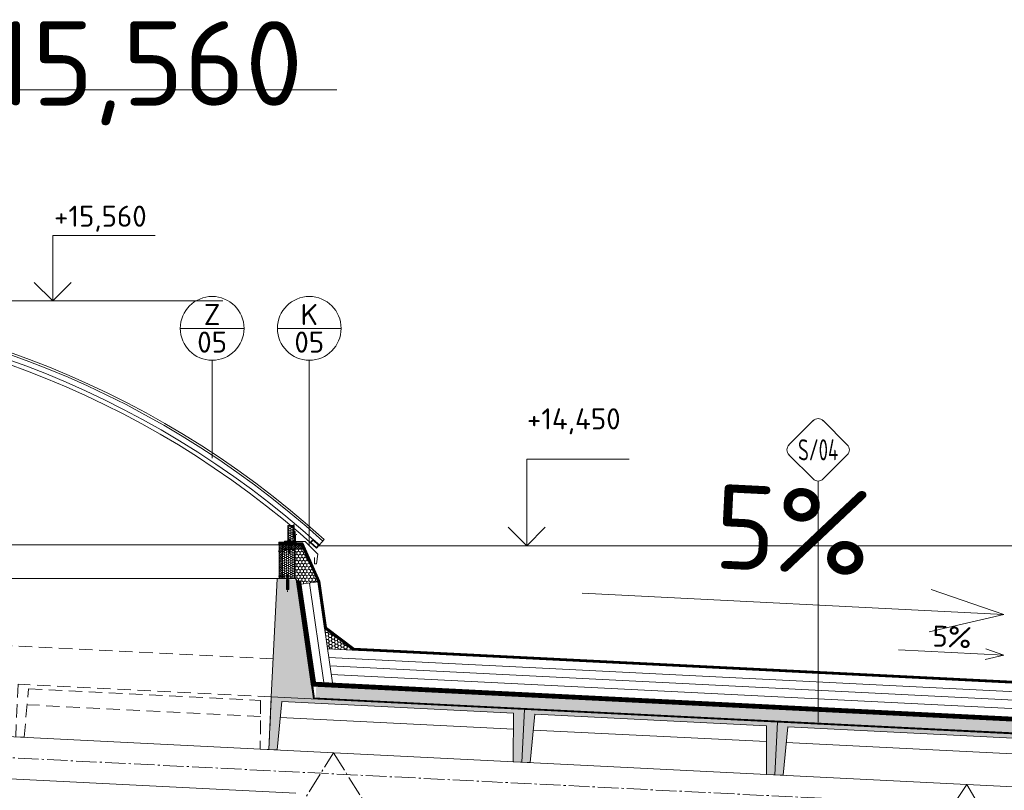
# Model space of a CAD drawing. Header units: millimetres. Extents: x -746391 to 410178, y -169697 to 100555.
# Tile 166 of 179: x 364141 to 368805, y -153165 to -149515. Entities that reach past the tile are written whole.
import ezdxf
from ezdxf.enums import TextEntityAlignment as Align

# ---------------------------------------------------------------- set-up
doc = ezdxf.new("R2010")
doc.units = ezdxf.units.MM
for name, pattern in [('AM_DIN_G_W050', [13.75, 9.75, -1.5, 1, -1.5]), ('CARKOVANA', [5, 3, -2]), ('DASHDOT', [25.4, 12.7, -6.35, 0, -6.35]), ('HIDDEN', [9.525, 6.35, -3.175])]:
    doc.linetypes.add(name, pattern=pattern)
doc.layers.get('0').update_dxf_attribs({"color": 9})
doc.layers.add('_____detaily', color=9, linetype='Continuous')
for name, color, linetype, lineweight in [('A99_N_kce-pohl', 9, 'Continuous', 9), ('A99_N_kce-rez-sil', 9, 'Continuous', 18), ('A99_N_kce-rez-ten', 9, 'Continuous', 9), ('A99_N_koty-200-vysk', 9, 'Continuous', 9), ('A99_N_koty-50-vysk', 9, 'Continuous', 9), ('A99_N_sraf', 9, 'Continuous', 0), ('A99_N_znaceni 50', 9, 'Continuous', 5), ('A99_S_kce-pohl', 9, 'Continuous', 5), ('A99_S_kce-rez-sil', 9, 'Continuous', 15), ('A99_S_kce-rez-ten', 9, 'Continuous', 9), ('A99_S_sraf', 9, 'Continuous', 9)]:
    doc.layers.add(name, color=color, linetype=linetype, lineweight=lineweight)
doc.styles.add('A99_kota', font='isocpeur.ttf', dxfattribs={"height": 2})
doc.styles.add('A99_popis', font='isocpeur.ttf')
doc.styles.add('ad_popis 100', font='isocpeur.ttf', dxfattribs={"height": 200})
doc.linetypes.add('IZOLACE', pattern='A,0.00254,-2.54,[134,ltypeshp.shx,S=2.54,R=0,X=-2.54,Y=0],-5.08,[134,ltypeshp.shx,S=2.54,R=180,X=2.54,Y=0],-2.54', length=10.16254)

# ---------------------------------------------------------------- blocks, each defined once
blk = doc.blocks.new('*U21')
at = {"color": 0, "linetype": 'ByBlock', "lineweight": -2}
blk.add_line((-3, 0), (7, 0), dxfattribs=at)
for points in [[(0, 0), (0, 5), (0, 5), (9.7, 5)], [(-1.75, 1.75), (0, 0), (1.75, 1.75)]]:
    blk.add_lwpolyline(points, dxfattribs=at)
at = {"color": 0, "linetype": 'ByBlock', "lineweight": -2, "style": 'A99_kota'}
for tag, p in [('VYSKA', (9.2, 7.75)), ('POPIS', (9.2, 4.5))]:
    blk.add_attdef(tag, text='', height=2, dxfattribs=at).set_placement(p, align=Align.TOP_RIGHT)
blk = doc.blocks.new('*U246')
at = {"color": 0, "linetype": 'ByBlock', "lineweight": -2}
blk.add_line((-3, 0), (7, 0), dxfattribs=at)
for points in [[(0, 0), (0, 6.2), (0, 6.2), (9.7, 6.2)], [(-1.75, 1.75), (0, 0), (1.75, 1.75)]]:
    blk.add_lwpolyline(points, dxfattribs=at)
at = {"color": 0, "linetype": 'ByBlock', "lineweight": -2, "style": 'A99_kota'}
for tag, p in [('VYSKA', (9.2, 8.95)), ('POPIS', (9.2, 5.7))]:
    blk.add_attdef(tag, text='', height=2, dxfattribs=at).set_placement(p, align=Align.TOP_RIGHT)
blk = doc.blocks.new('*U62')
at = {"color": 0}
for p, q in [((-0.72, 4.14), (-4.15, 0.71)), ((4.14, 0.71), (0.71, 4.14)), ((-4.15, -0.72), (-0.72, -4.15)), ((0.71, -4.15), (4.14, -0.72)), ((0, -4.45), (0, -38.71))]:
    blk.add_line(p, q, dxfattribs=at)
for centre, start, end in [((0, 3.42), 45, 135), ((-3.43, 0), 135, 225), ((3.42, 0), 315, 45), ((0, -3.43), 225, 315)]:
    blk.add_arc(centre, 1.01, start, end, dxfattribs=at)
at = {"color": 0, "linetype": 'ByBlock', "style": 'A99_popis', "width": 0.953108}
blk.add_attdef('SKLADBA', text='', height=3, rotation=0.0103, dxfattribs=at).set_placement((-2.86, -1.51), (2.86, -1.5), align=Align.FIT)
blk = doc.blocks.new('Befestiger_gross')
at = {"layer": '_____detaily', "linetype": 'Continuous', "lineweight": -2}
for p, q in [((0.5, 0.5), (0, 0)), ((0.5, 0.5), (0, 0)), ((0.5, -0.5), (0, 0)), ((0.5, -0.5), (0, 0)), ((2.1, 0.5), (0.5, 0.5)), ((2.1, 0.5), (0.5, 0.5)), ((0.6, 0.5), (0.6, 0.5)), ((0.6, 0.5), (0.6, 0.5)), ((0.6, 0.5), (0.6, 0.5)), ((0.6, 0.5), (0.6, 0.5)), ((1.7, -1), (2.3, 1)), ((2.3, 1), (2.1, 0.5)), ((2.3, 1), (2.5, 0.5)), ((2.3, 1), (2.5, 0.5)), ((3.3, 0.5), (2.5, 0.5)), ((3.3, 0.5), (2.5, 0.5)), ((2.9, -1), (3.5, 1)), ((3.5, 1), (3.3, 0.5)), ((3.5, 1), (3.7, 0.5)), ((3.5, 1), (3.7, 0.5)), ((4.5, 0.5), (3.7, 0.5)), ((4.5, 0.5), (3.7, 0.5)), ((4, -1), (4.7, 1)), ((4.5, 0.5), (4.7, 1)), ((4.7, 1), (4.8, 0.5)), ((4.7, 1), (4.8, 0.5)), ((5.7, 0.5), (4.8, 0.5)), ((5.7, 0.5), (4.8, 0.5)), ((5.2, -1), (5.9, 1)), ((5.7, 0.5), (5.9, 1)), ((5.9, 1), (6, 0.5)), ((5.9, 1), (6, 0.5)), ((6.9, 0.5), (6, 0.5)), ((6, 0.5), (6, 0.5)), ((6.9, 0.5), (6, 0.5)), ((6, 0.5), (6, 0.5)), ((6.4, -1), (7, 1)), ((6.9, 0.5), (7, 1)), ((7, 1), (7.2, 0.5)), ((7, 1), (7.2, 0.5)), ((8.1, 0.5), (7.2, 0.5)), ((8.1, 0.5), (7.2, 0.5)), ((7.6, -1), (8.2, 1)), ((8.1, 0.5), (8.2, 1)), ((8.2, 1), (8.4, 0.5)), ((8.2, 1), (8.4, 0.5)), ((9.3, 0.5), (8.4, 0.5)), ((9.3, 0.5), (8.4, 0.5)), ((8.8, -1), (9.4, 1)), ((9.3, 0.5), (9.4, 1)), ((9.4, 1), (9.6, 0.5)), ((9.4, 1), (9.6, 0.5)), ((10.5, 0.5), (9.6, 0.5)), ((10.5, 0.5), (9.6, 0.5)), ((10, -1), (10.6, 1)), ((10.6, 1), (10.5, 0.5)), ((10.6, 1), (10.8, 0.5)), ((10.6, 1), (10.8, 0.5)), ((11.6, 0.5), (10.8, 0.5)), ((11.6, 0.5), (10.8, 0.5)), ((11.2, -1), (11.8, 1)), ((11.8, 1), (11.6, 0.5)), ((11.8, 1), (12, 0.5)), ((11.8, 1), (12, 0.5)), ((12.8, 0.5), (12, 0.5)), ((12.8, 0.5), (12, 0.5)), ((12.4, -1), (13, 1)), ((13, 1), (12.8, 0.5)), ((13, 1), (13.1, 0.5)), ((13, 1), (13.1, 0.5)), ((14, 0.5), (13.1, 0.5)), ((14, 0.5), (13.1, 0.5)), ((13.5, -1), (14.2, 1)), ((14.2, 1), (14, 0.5)), ((14.2, 1), (14.3, 0.5)), ((14.2, 1), (14.3, 0.5)), ((15.2, 0.5), (14.3, 0.5)), ((14.3, 0.5), (14.3, 0.5)), ((15.2, 0.5), (14.3, 0.5)), ((14.3, 0.5), (14.3, 0.5)), ((14.7, -1), (15.4, 1)), ((15.4, 1), (15.2, 0.5)), ((15.4, 1), (15.5, 0.5)), ((15.4, 1), (15.5, 0.5)), ((16.4, 0.5), (15.5, 0.5)), ((16.4, 0.5), (15.5, 0.5)), ((15.9, -1), (16.5, 1)), ((16.5, 1), (16.4, 0.5)), ((16.5, 1), (16.7, 0.5)), ((16.5, 1), (16.7, 0.5)), ((17.6, 0.5), (16.7, 0.5)), ((17.6, 0.5), (16.7, 0.5)), ((17.1, -1), (17.7, 1)), ((17.7, 1), (17.6, 0.5)), ((17.7, 1), (17.9, 0.5)), ((17.7, 1), (17.9, 0.5)), ((18.8, 0.5), (17.9, 0.5)), ((18.8, 0.5), (17.9, 0.5)), ((18.3, -1), (18.9, 1)), ((18.9, 1), (18.8, 0.5)), ((18.9, 1), (19.1, 0.5)), ((18.9, 1), (19.1, 0.5)), ((19.9, 0.5), (19.1, 0.5)), ((19.9, 0.5), (19.1, 0.5)), ((19.5, -1), (20.1, 1.1)), ((20.1, 1.1), (19.9, 0.5)), ((20.1, 1.1), (20.3, 0.5)), ((20.1, 1.1), (20.3, 0.5)), ((21.1, 0.5), (20.3, 0.5)), ((20.3, 0.5), (20.3, 0.5)), ((21.1, 0.5), (20.3, 0.5)), ((20.3, 0.5), (20.3, 0.5)), ((20.7, -1), (21.3, 1.1)), ((21.3, 1.1), (21.1, 0.5)), ((21.3, 1.1), (21.5, 0.5)), ((21.3, 1.1), (21.5, 0.5)), ((22.3, 0.5), (21.5, 0.5)), ((22.3, 0.5), (21.5, 0.5)), ((21.8, -1), (22.5, 1.1)), ((22.5, 1.1), (22.3, 0.5)), ((22.5, 1.1), (22.6, 0.5)), ((22.5, 1.1), (22.6, 0.5)), ((23.5, 0.5), (22.6, 0.5)), ((23.5, 0.5), (22.6, 0.5)), ((23, -1), (23.7, 1.1)), ((23.7, 1.1), (23.5, 0.5)), ((23.7, 1.1), (23.8, 0.5)), ((23.7, 1.1), (23.8, 0.5)), ((24.7, 0.5), (23.8, 0.5)), ((24.7, 0.5), (23.8, 0.5)), ((24.2, -1), (24.9, 1.1)), ((24.9, 1.1), (24.7, 0.5)), ((24.9, 1.1), (25, 0.5)), ((24.9, 1.1), (25, 0.5)), ((25.9, 0.5), (25, 0.5)), ((25.9, 0.5), (25, 0.5)), ((25.4, -1), (26, 1.1)), ((26, 1.1), (25.9, 0.5)), ((26, 1.1), (26.2, 0.5)), ((26, 1.1), (26.2, 0.5)), ((27, 0.5), (26.2, 0.5)), ((27, 0.5), (26.2, 0.5)), ((26.5, -1), (27.2, 1)), ((27.2, 1), (27, 0.5)), ((27.2, 1), (27.3, 0.5)), ((27.2, 1), (27.3, 0.5)), ((28.2, 0.5), (27.3, 0.5)), ((28.2, 0.5), (27.3, 0.5)), ((27.7, -1), (28.4, 1)), ((28.4, 1), (28.2, 0.5)), ((28.4, 1), (28.5, 0.5)), ((28.4, 1), (28.5, 0.5)), ((29.4, 0.5), (28.5, 0.5)), ((28.5, 0.5), (28.5, 0.5)), ((29.4, 0.5), (28.5, 0.5)), ((28.5, 0.5), (28.5, 0.5)), ((28.9, -1), (29.6, 1)), ((29.6, 1), (29.4, 0.5)), ((29.6, 1), (29.7, 0.5)), ((29.6, 1), (29.7, 0.5)), ((30.6, 0.5), (29.7, 0.5)), ((30.6, 0.5), (29.7, 0.5)), ((30.1, -1), (30.7, 1)), ((30.7, 1), (30.6, 0.5)), ((30.7, 1), (30.9, 0.5)), ((30.7, 1), (30.9, 0.5)), ((31.8, 0.5), (30.9, 0.5)), ((31.8, 0.5), (30.9, 0.5)), ((31.3, -1), (31.9, 1)), ((31.9, 1), (31.8, 0.5)), ((31.9, 1), (32.1, 0.5)), ((31.9, 1), (32.1, 0.5)), ((33, 0.5), (32.1, 0.5)), ((33, 0.5), (32.1, 0.5)), ((32.5, -1), (33.1, 1)), ((33.1, 1), (33, 0.5)), ((33.1, 1), (33.3, 0.5)), ((33.1, 1), (33.3, 0.5)), ((34.1, 0.5), (33.3, 0.5)), ((34.1, 0.5), (33.3, 0.5)), ((33.7, -1), (34.3, 1)), ((34.3, 1), (34.1, 0.5)), ((34.3, 1), (34.5, 0.5)), ((34.3, 1), (34.5, 0.5)), ((36.5, 0.5), (34.5, 0.5)), ((36.5, 0.5), (34.5, 0.5)), ((36.5, 0.5), (37.3, 1.4)), ((36.5, 0.5), (37.3, 1.4)), ((37.3, -1.4), (37.3, 1.4)), ((37.3, -1.4), (37.3, 1.4)), ((1.5, -0.5), (0.5, -0.5)), ((1.5, -0.5), (0.5, -0.5)), ((1.5, -0.5), (1.7, -1)), ((1.5, -0.5), (1.7, -1)), ((1.7, -1), (1.8, -0.5)), ((2.7, -0.5), (1.8, -0.5)), ((2.7, -0.5), (1.8, -0.5)), ((2.7, -0.5), (2.9, -1)), ((2.7, -0.5), (2.9, -1)), ((2.9, -1), (3, -0.5)), ((3.9, -0.5), (3, -0.5)), ((3.9, -0.5), (3, -0.5)), ((3.9, -0.5), (4, -1)), ((3.9, -0.5), (4, -1)), ((4.2, -0.5), (4, -1)), ((5.1, -0.5), (4.2, -0.5)), ((5.1, -0.5), (4.2, -0.5)), ((5.1, -0.5), (5.2, -1)), ((5.1, -0.5), (5.2, -1)), ((5.4, -0.5), (5.2, -1)), ((6.3, -0.5), (5.4, -0.5)), ((6.3, -0.5), (5.4, -0.5)), ((6.3, -0.5), (6.4, -1)), ((6.3, -0.5), (6.4, -1)), ((6.6, -0.5), (6.4, -1)), ((7.4, -0.5), (6.6, -0.5)), ((7.4, -0.5), (6.6, -0.5)), ((7.4, -0.5), (7.6, -1)), ((7.4, -0.5), (7.6, -1)), ((7.8, -0.5), (7.6, -1)), ((8.6, -0.5), (7.8, -0.5)), ((8.6, -0.5), (7.8, -0.5)), ((8.6, -0.5), (8.8, -1)), ((8.6, -0.5), (8.8, -1)), ((8.9, -0.5), (8.8, -1)), ((9.8, -0.5), (8.9, -0.5)), ((9.8, -0.5), (8.9, -0.5)), ((9.8, -0.5), (10, -1)), ((9.8, -0.5), (10, -1)), ((10.1, -0.5), (10, -1)), ((11, -0.5), (10.1, -0.5)), ((11, -0.5), (10.1, -0.5)), ((11, -0.5), (11.2, -1)), ((11, -0.5), (11.2, -1)), ((11.3, -0.5), (11.2, -1)), ((12.2, -0.5), (11.3, -0.5)), ((12.2, -0.5), (11.3, -0.5)), ((12.2, -0.5), (12.3, -1)), ((12.2, -0.5), (12.3, -1)), ((12.5, -0.5), (12.3, -1)), ((13.4, -0.5), (12.5, -0.5)), ((13.4, -0.5), (12.5, -0.5)), ((13.4, -0.5), (13.5, -1)), ((13.4, -0.5), (13.5, -1)), ((13.7, -0.5), (13.5, -1)), ((14.6, -0.5), (13.7, -0.5)), ((14.6, -0.5), (13.7, -0.5)), ((14.6, -0.5), (14.7, -1)), ((14.6, -0.5), (14.7, -1)), ((14.9, -0.5), (14.7, -1)), ((15.7, -0.5), (14.9, -0.5)), ((15.7, -0.5), (14.9, -0.5)), ((15.7, -0.5), (15.9, -1)), ((15.7, -0.5), (15.9, -1)), ((16.1, -0.5), (15.9, -1)), ((16.9, -0.5), (16.1, -0.5)), ((16.9, -0.5), (16.1, -0.5)), ((16.9, -0.5), (17.1, -1)), ((16.9, -0.5), (17.1, -1)), ((17.2, -0.5), (17.1, -1)), ((18.1, -0.5), (17.2, -0.5)), ((18.1, -0.5), (17.2, -0.5)), ((18.1, -0.5), (18.3, -1)), ((18.1, -0.5), (18.3, -1)), ((18.4, -0.5), (18.3, -1)), ((19.3, -0.5), (18.4, -0.5)), ((19.3, -0.5), (18.4, -0.5)), ((19.3, -0.5), (19.5, -1)), ((19.3, -0.5), (19.5, -1)), ((19.6, -0.5), (19.5, -1)), ((20.5, -0.5), (19.6, -0.5)), ((20.5, -0.5), (19.6, -0.5)), ((20.5, -0.5), (20.7, -1)), ((20.5, -0.5), (20.7, -1)), ((20.8, -0.5), (20.7, -1)), ((21.7, -0.5), (20.8, -0.5)), ((21.7, -0.5), (20.8, -0.5)), ((21.7, -0.5), (21.8, -1)), ((21.7, -0.5), (21.8, -1)), ((22, -0.5), (21.8, -1)), ((22.9, -0.5), (22, -0.5)), ((22.9, -0.5), (22, -0.5)), ((22.9, -0.5), (23, -1)), ((22.9, -0.5), (23, -1)), ((23.2, -0.5), (23, -1)), ((24.1, -0.5), (23.2, -0.5)), ((24.1, -0.5), (23.2, -0.5)), ((24.1, -0.5), (24.2, -1)), ((24.1, -0.5), (24.2, -1)), ((24.4, -0.5), (24.2, -1)), ((25.3, -0.5), (24.4, -0.5)), ((25.3, -0.5), (24.4, -0.5)), ((25.3, -0.5), (25.4, -1)), ((25.3, -0.5), (25.4, -1)), ((25.6, -0.5), (25.4, -1)), ((26.4, -0.5), (25.6, -0.5)), ((26.4, -0.5), (25.6, -0.5)), ((26.4, -0.5), (26.5, -1)), ((26.4, -0.5), (26.5, -1)), ((26.7, -0.5), (26.5, -1)), ((27.6, -0.5), (26.7, -0.5)), ((27.6, -0.5), (26.7, -0.5)), ((27.6, -0.5), (27.7, -1)), ((27.6, -0.5), (27.7, -1)), ((27.9, -0.5), (27.7, -1)), ((28.8, -0.5), (27.9, -0.5)), ((28.8, -0.5), (27.9, -0.5)), ((28.8, -0.5), (28.9, -1)), ((28.8, -0.5), (28.9, -1)), ((29.1, -0.5), (28.9, -1)), ((30, -0.5), (29.1, -0.5)), ((30, -0.5), (29.1, -0.5)), ((30, -0.5), (30.1, -1)), ((30, -0.5), (30.1, -1)), ((30.3, -0.5), (30.1, -1)), ((31.1, -0.5), (30.3, -0.5)), ((31.1, -0.5), (30.3, -0.5)), ((31.1, -0.5), (31.3, -1)), ((31.1, -0.5), (31.3, -1)), ((31.5, -0.5), (31.3, -1)), ((32.3, -0.5), (31.5, -0.5)), ((32.3, -0.5), (31.5, -0.5)), ((32.3, -0.5), (32.5, -1)), ((32.3, -0.5), (32.5, -1)), ((32.6, -0.5), (32.5, -1)), ((33.5, -0.5), (32.6, -0.5)), ((33.5, -0.5), (32.6, -0.5)), ((33.5, -0.5), (33.7, -1)), ((33.5, -0.5), (33.7, -1)), ((33.8, -0.5), (33.7, -1)), ((36.5, -0.5), (33.8, -0.5)), ((36.5, -0.5), (33.8, -0.5)), ((36.5, -0.5), (37.3, -1.4)), ((36.5, -0.5), (37.3, -1.4))]:
    blk.add_line(p, q, dxfattribs=at)
blk = doc.blocks.new('*U18')
at = {"color": 0, "linetype": 'ByBlock'}
blk.add_line((-3.02, 0), (3.02, 0), dxfattribs=at)
blk.add_circle((0, 0), 3.02, dxfattribs=at)
at = {"color": 0, "linetype": 'ByBlock', "style": 'A99_popis'}
for tag, p in [('KATEGORIE', (0, 1.31)), ('PRVEK', (0, -1.298))]:
    blk.add_attdef(tag, text='', height=2, dxfattribs=at).set_placement(p, align=Align.MIDDLE_CENTER)
blk = doc.blocks.new('*U29')
at = {"color": 0, "linetype": 'ByBlock', "lineweight": -2}
blk.add_line((-3, 0), (7, 0), dxfattribs=at)
for points in [[(0, 0), (0, 8.2), (0, 8.2), (9.7, 8.2)], [(-1.75, 1.75), (0, 0), (1.75, 1.75)]]:
    blk.add_lwpolyline(points, dxfattribs=at)
at = {"color": 0, "linetype": 'ByBlock', "lineweight": -2, "style": 'A99_kota'}
for tag, p in [('VYSKA', (9.2, 10.95)), ('POPIS', (9.2, 7.7))]:
    blk.add_attdef(tag, text='', height=2, dxfattribs=at).set_placement(p, align=Align.TOP_RIGHT)

msp = doc.modelspace()

# ---------------------------------------------------------------- hatches: boundary and pattern name
at = {"layer": 'A99_N_kce-rez-ten', "linetype": 'Continuous', "lineweight": 0}
h = msp.add_hatch(dxfattribs=at)
h.set_pattern_fill('HONEY', color=1, scale=0.25, angle=-90, style=2)
h.set_pattern_definition([(360, (-690686, 52678), (9.375, 5.41265875), [6.25, -12.5]), (120, (-690686, 52678), (-9.37499998, 5.412658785), [6.25, -12.5]), (60, (-690686, 52678), (2e-08, 10.825317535), [-12.5, 6.25])])
h.paths.add_polyline_path([(365441, -151986), (365411, -151986), (365411, -151911), (365437, -151911), (365437.5, -151968.5), (365441, -151968.5)])
at = {"layer": 'A99_N_kce-rez-ten', "lineweight": 0}
for points in [[(365410, -151983.2), (365425, -151983.2), (365425, -151984.2), (365410, -151984.2)], [(365410, -152025.5), (365425, -152025.5), (365425, -152024.5), (365410, -152024.5)], [(365402.5, -152151.5), (365417.5, -152151.5), (365417.5, -152152.5), (365402.5, -152152.5)]]:
    msp.add_hatch(color=1, dxfattribs=at).paths.add_polyline_path(points)
at = {"layer": 'A99_N_kce-rez-ten', "lineweight": 0, "transparency": 33554562}
h = msp.add_hatch(dxfattribs=at)
h.set_pattern_fill('ANSI31', color=1, scale=50, angle=-90)
h.set_pattern_definition([(45, (325442.8334, -156582.5), (-4.4194174, 4.4194174), [])])
h.paths.add_polyline_path([(365385, -152002.5), (365385, -152162.5), (365370, -152162.5), (365370, -152002.5)])
h = msp.add_hatch(dxfattribs=at)
h.set_pattern_fill('ANSI31', color=1, scale=50, angle=-90)
h.set_pattern_definition([(45, (325370.3334, -156582.5), (-4.4194174, 4.4194174), [])])
h.paths.add_polyline_path([(365480, -152022.5), (365385, -152022.5), (365385, -152002.5), (365472.5, -152002.5)])
at = {"layer": 'A99_N_kce-rez-ten', "linetype": 'Continuous', "lineweight": 0}
h = msp.add_hatch(dxfattribs=at)
h.set_pattern_fill('HONEY', color=1, scale=0.25, angle=-90, style=2)
h.set_pattern_definition([(360, (-690660, 52557.5), (9.375, 5.41265875), [6.25, -12.5]), (120, (-690660, 52557.5), (-9.37499998, 5.412658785), [6.25, -12.5]), (60, (-690660, 52557.5), (2e-08, 10.825317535), [-12.5, 6.25])])
h.paths.add_polyline_path([(365443, -152024.5), (365442, -152160.5), (365387, -152160.5), (365387, -152024.5)])
at = {"layer": 'A99_N_sraf', "lineweight": 0, "transparency": 33554562}
h = msp.add_hatch(dxfattribs=at)
h.set_pattern_fill('HONEY', color=1, scale=75, angle=-90)
h.set_pattern_definition([(270, (326327.5, 52557.5), (8.11898812, -14.0625), [9.375, -18.75]), (30, (326327.5, 52557.5), (8.11898818, 14.06249997), [9.375, -18.75]), (330, (326327.5, 52557.5), (16.2379763, -3e-08), [-18.75, 9.375])])
h.paths.add_polyline_path([(365445, -152022.5), (365483.9, -152022.5), (365553.2, -152178), (365474, -152189.4), (365445, -152162.5)])
h = msp.add_hatch(dxfattribs=at)
h.set_pattern_fill('HONEY', color=1, scale=75, angle=-90)
h.set_pattern_definition([(182.86, (359480.347, -152504.48), (-13.639882, -8.810534), [9.375, -18.75]), (302.86, (359480.347, -152504.48), (14.450087, -7.407217), [9.375, -18.75]), (242.86, (359480.347, -152504.48), (0.810205, -16.217751), [-18.75, 9.375])])
h.paths.add_polyline_path([(365720.6, -152501.8), (365599.3, -152495.7), (365585.2, -152399)])
at = {"layer": 'A99_S_sraf', "lineweight": 0, "transparency": 33554687}
h = msp.add_hatch(dxfattribs=at)
h.set_pattern_fill('ZELEZOBETON', color=256, scale=10, angle=-90)
h.set_pattern_definition([(45, (325417.5, -156297.5), (-35.35534, 35.35534), []), (45, (325431.64, -156297.5), (-35.35534, 35.35534), []), (45, (325459.926, -156297.5), (-21.213203, 49.497475), [20, -10, 0, -10])])
h.paths.add_polyline_path([(371325.4, -153022.1), (371322.3, -153083), (371315.5, -153220.6), (371312.9, -153271.8), (371272.9, -153269.8), (371274.4, -153039.6), (370175.8, -152984.7), (370154.3, -153213.9), (370074.4, -153209.9), (370075.9, -152979.7), (368977.3, -152924.8), (368955.8, -153153.9), (368875.9, -153149.9), (368877.4, -152919.8), (367778.8, -152864.9), (367757.3, -153094), (367677.4, -153090), (367678.9, -152859.9), (366580.3, -152805.1), (366558.8, -153034.3), (366478.9, -153030.1), (366480.4, -152800.1), (365381.8, -152745.2), (365360.3, -152974.1), (365320.4, -152972.1), (365360.8, -152163.4), (365450.7, -152167.9), (365532.6, -152732.7)])
at = {"layer": 'A99_S_sraf', "linetype": 'Continuous', "lineweight": 0, "ltscale": 2, "transparency": 33554562}
h = msp.add_hatch(dxfattribs=at)
h.set_pattern_fill('BETON-LEHKY', color=256, scale=10, angle=-90)
h.set_pattern_definition([(47.86, (353943.26, -153011.388), (-29.6603, 26.83778), []), (2.86, (353987.61, -152995.907), (26.83778, 29.660305), [5, -51.56854]), (47.86, (353992.604, -152995.657), (-29.6603, 26.83778), [5, -35]), (92.86, (353995.958, -152991.95), (-29.660305, 26.83778), [5, -51.56854]), (137.86, (353995.71, -152986.956), (-26.83778, -29.6603), [5, -35]), (2.86, (353987.008, -152983.85), (26.83778, 29.660305), [5, -51.56854]), (47.86, (353983.653, -152987.56), (-29.6603, 26.83778), [5, -35]), (92.86, (353983.902, -152992.552), (-29.660305, 26.83778), [5, -51.56854]), (137.86, (353987.61, -152995.907), (-26.83778, -29.6603), [5, -35]), (47.86, (353999.87, -152978.63), (-29.6603, 26.83778), [10, -30])])
h.paths.add_polyline_path([(371399.9, -152965.7), (365545.6, -152673.3), (365542.8, -152728.2), (371325.6, -153017.1), (371402.3, -153017.5)])

# ---------------------------------------------------------------- linework, layer by layer
at = {"layer": 'A99_N_kce-pohl', "lineweight": 5}
for points in [[(365537.5, -152062.5), (365537.5, -152092.5), (365547.5, -152092.5), (365552.5, -152047.5), (365492.5, -151987.5), (365447.5, -151987.5), (365447.5, -151957.5)], [(365368, -152002.5), (362627.5, -152002.5)]]:
    msp.add_lwpolyline(points, dxfattribs=at)
at = {"layer": 'A99_N_kce-pohl', "linetype": 'Continuous'}
for points in [[(365517.1, -151991.8), (365547, -152018.5), (365560.3, -152003.5), (365530.4, -151976.9)], [(365520.6, -151991.6), (365546.8, -152014.9), (365556.7, -152003.7), (365530.6, -151980.4)]]:
    msp.add_lwpolyline(points, close=True, dxfattribs=at)
for points in [[(365560.3, -152003.5), (365583.6, -151977.4)], [(365547, -152018.5), (365517.1, -151991.8)]]:
    msp.add_lwpolyline(points, dxfattribs=at)
at = {"layer": 'A99_N_kce-pohl', "linetype": 'Continuous', "lineweight": 0}
msp.add_lwpolyline([(365553.2, -152178), (365483.9, -152022.5), (365445, -152022.5), (365445, -152162.5), (365474, -152189.4)], close=True, dxfattribs=at)
at = {"layer": 'A99_N_kce-pohl'}
msp.add_lwpolyline([(377707.5, -152007.3), (365557.5, -152007.3)], dxfattribs=at)
at = {"layer": 'A99_N_kce-pohl', "lineweight": 0}
for points in [[(365622.7, -152657.1), (365553.2, -152178)], [(365774.7, -152504.5), (365599.3, -152495.7)]]:
    msp.add_lwpolyline(points, dxfattribs=at)
at = {"layer": 'A99_N_kce-pohl', "linetype": 'Continuous', "lineweight": 5}
for radius, start, end in [(4410, 47.9079, 132.0921), (4355, 47.9045, 131.5692)]:
    msp.add_arc((362627.5, -155250), radius, start, end, dxfattribs=at)
at = {"layer": 'A99_N_kce-rez-sil', "color": 1, "linetype": 'Continuous', "lineweight": 5}
for radius, start, end in [(4400, 47.9079, 132.0921), (4375, 47.906, 132.094)]:
    msp.add_arc((362627.5, -155250), radius, start, end, dxfattribs=at)
at = {"layer": 'A99_N_kce-rez-ten', "color": 1, "lineweight": 0}
for p, q in [((365413.1, -151981.9), (365409.5, -151982.2)), ((365409.5, -151983.2), (365409.5, -151982.2)), ((365409.5, -151983.2), (365409.5, -151982.2)), ((365425.5, -151983.2), (365409.5, -151983.2)), ((365410, -151983.2), (365425, -151983.2)), ((365410, -151984.2), (365410, -151983.2)), ((365425, -151984.2), (365410, -151984.2)), ((365412.5, -151981.9), (365412.5, -151981.4)), ((365412.5, -151981.4), (365422.5, -151981.4)), ((365412.5, -151981.9), (365422.5, -151981.9)), ((365413.1, -151981.1), (365413.1, -151978.7)), ((365413.1, -151981.9), (365421.8, -151981.9)), ((365413.9, -151977.9), (365421, -151977.9)), ((365414.4, -152022.5), (365414.4, -151984.2)), ((365415.5, -151981), (365415.5, -151978.7)), ((365415.5, -151981.1), (365415.5, -151978.7)), ((365419.4, -151981.1), (365419.4, -151978.7)), ((365420.7, -152022.5), (365420.7, -151984.2)), ((365421.8, -151981.1), (365421.8, -151978.7)), ((365425.5, -151982.2), (365421.8, -151981.9)), ((365422.5, -151981.9), (365422.5, -151981.4)), ((365425, -151983.2), (365425, -151984.2)), ((365425, -151984.2), (365425, -151983.2)), ((365425.5, -151983.2), (365425.5, -151982.2)), ((365425.5, -151983.2), (365425.5, -151982.2)), ((365409.5, -152025.5), (365409.5, -152026.5)), ((365425.5, -152025.5), (365409.5, -152025.5)), ((365409.5, -152025.5), (365409.5, -152026.5)), ((365413.1, -152026.9), (365409.5, -152026.5)), ((365425, -152024.5), (365410, -152024.5)), ((365410, -152024.5), (365410, -152025.5)), ((365410, -152025.5), (365425, -152025.5)), ((365412.5, -152026.9), (365412.5, -152027.4)), ((365412.5, -152026.9), (365422.5, -152026.9)), ((365412.5, -152027.4), (365422.5, -152027.4)), ((365413.1, -152026.9), (365421.8, -152026.9)), ((365413.1, -152027.7), (365413.1, -152030)), ((365413.9, -152030.8), (365421, -152030.8)), ((365415.3, -152030.8), (365414.4, -152031.3)), ((365420.7, -152032.4), (365414.4, -152031.3)), ((365415.3, -152031.8), (365414.4, -152031.3)), ((365415.3, -152032.6), (365414.4, -152033.1)), ((365420.7, -152034.2), (365414.4, -152033.1)), ((365415.3, -152033.6), (365414.4, -152033.1)), ((365415.3, -152034.4), (365414.4, -152034.9)), ((365419.8, -152031.9), (365415.3, -152030.8)), ((365419.8, -152032.9), (365415.3, -152031.8)), ((365415.3, -152032.6), (365415.3, -152031.8)), ((365419.8, -152033.7), (365415.3, -152032.6)), ((365419.8, -152034.7), (365415.3, -152033.6)), ((365415.3, -152034.4), (365415.3, -152033.6)), ((365419.8, -152035.5), (365415.3, -152034.4)), ((365415.5, -152027.7), (365415.5, -152030)), ((365415.5, -152027.7), (365415.5, -152030)), ((365419.4, -152027.7), (365419.4, -152030)), ((365419.8, -152031.9), (365419.8, -152031.1)), ((365420.7, -152032.4), (365419.8, -152031.9)), ((365420.7, -152032.4), (365419.8, -152032.9)), ((365419.8, -152033.7), (365419.8, -152032.9)), ((365420.7, -152034.2), (365419.8, -152033.7)), ((365420.7, -152034.2), (365419.8, -152034.7)), ((365425.5, -152026.5), (365421.8, -152026.9)), ((365421.8, -152027.7), (365421.8, -152030)), ((365422.5, -152026.9), (365422.5, -152027.4)), ((365425, -152025.5), (365425, -152024.5)), ((365425, -152024.5), (365425, -152025.5)), ((365425.5, -152025.5), (365425.5, -152026.5)), ((365425.5, -152025.5), (365425.5, -152026.5)), ((365420.7, -152036), (365414.4, -152034.9)), ((365415.3, -152035.4), (365414.4, -152034.9)), ((365415.3, -152036.2), (365414.4, -152036.7)), ((365420.7, -152037.8), (365414.4, -152036.7)), ((365415.3, -152037.2), (365414.4, -152036.7)), ((365415.3, -152038), (365414.4, -152038.5)), ((365420.7, -152039.6), (365414.4, -152038.5)), ((365415.3, -152039), (365414.4, -152038.5)), ((365415.3, -152039.8), (365414.4, -152040.3)), ((365420.7, -152041.4), (365414.4, -152040.3)), ((365415.3, -152040.8), (365414.4, -152040.3)), ((365415.3, -152041.6), (365414.4, -152042.1)), ((365420.7, -152043.2), (365414.4, -152042.1)), ((365415.3, -152042.6), (365414.4, -152042.1)), ((365415.3, -152043.4), (365414.6, -152043.7)), ((365419.8, -152043.7), (365414.6, -152043.7)), ((365419.8, -152036.5), (365415.3, -152035.4)), ((365415.3, -152036.2), (365415.3, -152035.4)), ((365419.8, -152037.3), (365415.3, -152036.2)), ((365419.8, -152038.3), (365415.3, -152037.2)), ((365415.3, -152038), (365415.3, -152037.2)), ((365419.8, -152039.1), (365415.3, -152038)), ((365419.8, -152040.1), (365415.3, -152039)), ((365415.3, -152039.8), (365415.3, -152039)), ((365419.8, -152040.9), (365415.3, -152039.8)), ((365419.8, -152041.9), (365415.3, -152040.8)), ((365415.3, -152041.6), (365415.3, -152040.8)), ((365419.8, -152042.7), (365415.3, -152041.6)), ((365419.8, -152043.7), (365415.3, -152042.6)), ((365415.3, -152043.4), (365415.3, -152042.6)), ((365416.7, -152043.7), (365415.3, -152043.4)), ((365415.4, -152044.4), (365415.3, -152043.7)), ((365419.6, -152044.4), (365415.4, -152044.4)), ((365419.8, -152043.7), (365419.6, -152044.4)), ((365419.8, -152035.5), (365419.8, -152034.7)), ((365420.7, -152036), (365419.8, -152035.5)), ((365420.7, -152036), (365419.8, -152036.5)), ((365419.8, -152037.3), (365419.8, -152036.5)), ((365420.7, -152037.8), (365419.8, -152037.3)), ((365420.7, -152037.8), (365419.8, -152038.3)), ((365419.8, -152039.1), (365419.8, -152038.3)), ((365420.7, -152039.6), (365419.8, -152039.1)), ((365420.7, -152039.6), (365419.8, -152040.1)), ((365419.8, -152040.9), (365419.8, -152040.1)), ((365420.7, -152041.4), (365419.8, -152040.9)), ((365420.7, -152041.4), (365419.8, -152041.9)), ((365419.8, -152042.7), (365419.8, -152041.9)), ((365420.7, -152043.2), (365419.8, -152042.7)), ((365420.7, -152043.2), (365419.8, -152043.7)), ((365405.6, -152150.1), (365402, -152150.5)), ((365402, -152151.5), (365402, -152150.5)), ((365402, -152151.5), (365402, -152150.5)), ((365418, -152151.5), (365402, -152151.5)), ((365402.5, -152151.5), (365417.5, -152151.5)), ((365402.5, -152152.5), (365402.5, -152151.5)), ((365417.5, -152152.5), (365402.5, -152152.5)), ((365405, -152150.1), (365405, -152149.6)), ((365405, -152149.6), (365415, -152149.6)), ((365405, -152150.1), (365415, -152150.1)), ((365405.6, -152149.3), (365405.6, -152147)), ((365405.6, -152150.1), (365414.3, -152150.1)), ((365406.4, -152146.2), (365413.5, -152146.2)), ((365406.9, -152199.8), (365406.9, -152152.5)), ((365408, -152149.3), (365408, -152147)), ((365408, -152149.3), (365408, -152147)), ((365411.9, -152149.3), (365411.9, -152147)), ((365413.2, -152199.8), (365413.2, -152152.5)), ((365414.3, -152149.3), (365414.3, -152147)), ((365418, -152150.5), (365414.3, -152150.1)), ((365415, -152150.1), (365415, -152149.6)), ((365417.5, -152151.5), (365417.5, -152152.5)), ((365417.5, -152152.5), (365417.5, -152151.5)), ((365418, -152151.5), (365418, -152150.5)), ((365418, -152151.5), (365418, -152150.5)), ((365413.2, -152200.2), (365406.9, -152199.1)), ((365407.8, -152200.4), (365406.9, -152200.9)), ((365413.2, -152202), (365406.9, -152200.9)), ((365407.8, -152201.4), (365406.9, -152200.9)), ((365407.8, -152202.2), (365406.9, -152202.7)), ((365413.2, -152203.8), (365406.9, -152202.7)), ((365407.8, -152203.2), (365406.9, -152202.7)), ((365407.8, -152204), (365406.9, -152204.5)), ((365413.2, -152205.6), (365406.9, -152204.5)), ((365407.8, -152205), (365406.9, -152204.5)), ((365407.8, -152205.8), (365406.9, -152206.3)), ((365413.2, -152207.4), (365406.9, -152206.3)), ((365407.8, -152206.8), (365406.9, -152206.3)), ((365407.8, -152207.6), (365406.9, -152208.1)), ((365413.2, -152209.2), (365406.9, -152208.1)), ((365407.8, -152208.6), (365406.9, -152208.1)), ((365407.8, -152209.4), (365406.9, -152209.9)), ((365413.2, -152211), (365406.9, -152209.9)), ((365407.8, -152210.4), (365406.9, -152209.9)), ((365407.8, -152211.2), (365407.1, -152211.5)), ((365412.3, -152211.5), (365407.1, -152211.5)), ((365412.3, -152200.7), (365407.8, -152199.6)), ((365407.8, -152200.4), (365407.8, -152199.6)), ((365412.3, -152201.5), (365407.8, -152200.4)), ((365412.3, -152202.5), (365407.8, -152201.4)), ((365407.8, -152202.2), (365407.8, -152201.4)), ((365412.3, -152203.3), (365407.8, -152202.2)), ((365412.3, -152204.3), (365407.8, -152203.2)), ((365407.8, -152204), (365407.8, -152203.2)), ((365412.3, -152205.1), (365407.8, -152204)), ((365412.3, -152206.1), (365407.8, -152205)), ((365407.8, -152205.8), (365407.8, -152205)), ((365412.3, -152206.9), (365407.8, -152205.8)), ((365412.3, -152207.9), (365407.8, -152206.8)), ((365407.8, -152207.6), (365407.8, -152206.8)), ((365412.3, -152208.7), (365407.8, -152207.6)), ((365412.3, -152209.7), (365407.8, -152208.6)), ((365407.8, -152209.4), (365407.8, -152208.6)), ((365412.3, -152210.5), (365407.8, -152209.4)), ((365412.3, -152211.5), (365407.8, -152210.4)), ((365407.8, -152211.2), (365407.8, -152210.4)), ((365409.2, -152211.5), (365407.8, -152211.2)), ((365407.9, -152212.2), (365407.8, -152211.5)), ((365412.1, -152212.2), (365407.9, -152212.2)), ((365412.3, -152211.5), (365412.1, -152212.2)), ((365413.2, -152200.2), (365412.3, -152199.7)), ((365413.2, -152200.2), (365412.3, -152200.7)), ((365412.3, -152201.5), (365412.3, -152200.7)), ((365413.2, -152202), (365412.3, -152201.5)), ((365413.2, -152202), (365412.3, -152202.5)), ((365412.3, -152203.3), (365412.3, -152202.5)), ((365413.2, -152203.8), (365412.3, -152203.3)), ((365413.2, -152203.8), (365412.3, -152204.3)), ((365412.3, -152205.1), (365412.3, -152204.3)), ((365413.2, -152205.6), (365412.3, -152205.1)), ((365413.2, -152205.6), (365412.3, -152206.1)), ((365412.3, -152206.9), (365412.3, -152206.1)), ((365413.2, -152207.4), (365412.3, -152206.9)), ((365413.2, -152207.4), (365412.3, -152207.9)), ((365412.3, -152208.7), (365412.3, -152207.9)), ((365413.2, -152209.2), (365412.3, -152208.7)), ((365413.2, -152209.2), (365412.3, -152209.7)), ((365412.3, -152210.5), (365412.3, -152209.7)), ((365413.2, -152211), (365412.3, -152210.5)), ((365413.2, -152211), (365412.3, -152211.5))]:
    msp.add_line(p, q, dxfattribs=at)
at = {"layer": 'A99_N_kce-rez-ten', "color": 1, "linetype": 'Continuous', "lineweight": 0}
msp.add_lwpolyline([(365445, -151940), (365441, -151940), (365441, -151986), (365395, -151986), (365395, -151990)], dxfattribs=at)
msp.add_lwpolyline([(365396.5, -151990), (365442, -151990, 0.414214), (365445, -151987), (365445, -151940)], format="xyb", dxfattribs=at)
for points in [[(365441, -151986), (365411, -151986), (365411, -151911), (365441, -151911)], [(365441, -151968.5), (365437.5, -151968.5), (365437.5, -151911), (365441, -151911)], [(365445, -151990), (365450, -151990), (365450, -151992.5), (365370, -151992.5), (365370, -152002.5), (365368, -152002.5), (365368, -151990), (365445, -151990)], [(365370, -152162.5), (365370, -152002.5), (365385, -152002.5), (365385, -152162.5)], [(365480.5, -152022.5), (365385, -152022.5), (365385, -152002.5), (365472, -152002.5)], [(365385, -152044.5), (365385, -152022.5), (365445, -152022.5), (365445, -152162.5), (365385, -152162.5), (365385, -152140.5), (365387, -152140.5), (365387, -152160.5), (365443, -152160.5), (365443, -152024.5), (365387, -152024.5), (365387, -152044.5)]]:
    msp.add_lwpolyline(points, close=True, dxfattribs=at)
at = {"layer": 'A99_N_kce-rez-ten', "color": 1, "linetype": 'DASHDOT', "lineweight": 0, "ltscale": 0.25}
for points in [[(365454, -151953.5), (365434.5, -151953.5)], [(365394, -152033), (365364.5, -152033)], [(365394.5, -152150.5), (365367, -152150.5)], [(365410, -152225), (365410, -152140)]]:
    msp.add_lwpolyline(points, dxfattribs=at)
at = {"layer": 'A99_N_kce-rez-ten', "linetype": 'CARKOVANA', "lineweight": 0, "ltscale": 15, "const_width": 5}
for points in [[(371627.5, -153135), (371487.2, -153135, -0.400665), (371474.8, -153123.1), (371460, -152805.9, 0.386254), (371433.9, -152779.7), (365723.3, -152494.4), (365592.2, -152394.9), (365560.4, -152175.9), (365479.9, -151995), (365370, -151995)], [(371627.5, -153140), (371487.2, -153140, -0.400665), (371469.8, -153123.3), (371455, -152806.1, 0.386254), (371433.7, -152784.7), (365721.5, -152499.3), (365587.5, -152397.6), (365555.6, -152177.3), (365476.6, -152000), (365370, -152000)]]:
    msp.add_lwpolyline(points, format="xyb", dxfattribs=at)
at = {"layer": 'A99_N_kce-rez-ten', "linetype": 'Continuous', "lineweight": 0, "ltscale": 0.5}
for points in [[(371627.5, -153132.5), (371487.2, -153132.5, -0.400665), (371477.3, -153123), (371462.5, -152805.8, 0.386254), (371434, -152777.2), (365724.2, -152491.9), (365594.5, -152393.5), (365562.8, -152175.2), (365481.5, -151992.5), (365370, -151992.5)], [(371627.5, -153137.5), (371487.2, -153137.5, -0.400665), (371472.3, -153123.2), (371457.5, -152806, 0.386254), (371433.8, -152782.2), (365722.4, -152496.9), (365589.9, -152396.2), (365558, -152176.6), (365478.2, -151997.5), (365370, -151997.5)], [(371627.5, -153142.5), (371487.2, -153142.5, -0.400665), (371467.3, -153123.4), (371452.5, -152806.2, 0.386254), (371433.5, -152787.2), (365720.6, -152501.8), (365585.2, -152399), (365553.2, -152178), (365475, -152002.5), (365370, -152002.5)]]:
    msp.add_lwpolyline(points, format="xyb", dxfattribs=at)
at = {"layer": 'A99_N_kce-rez-ten', "linetype": 'Continuous', "lineweight": 0}
for points in [[(365370, -151997.5), (365478.2, -151997.5), (365558, -152176.6), (365589.9, -152396.2), (365722.4, -152496.9), (371393.9, -152780.2)], [(365370, -152002.5), (365475, -152002.5), (365553.2, -152178), (365585.2, -152399), (365720.6, -152501.8), (371393.6, -152785.2)]]:
    msp.add_lwpolyline(points, dxfattribs=at)
at = {"layer": 'A99_N_kce-rez-ten', "color": 1, "lineweight": 0}
for points in [[(365405, -152167.5), (365405, -152215), (365410, -152215)], [(365415, -152167.5), (365415, -152215), (365410, -152215)]]:
    msp.add_lwpolyline(points, dxfattribs=at)
at = {"layer": 'A99_N_kce-rez-ten', "lineweight": 0}
msp.add_lwpolyline([(371465.4, -152868.9), (365611, -152576.4)], dxfattribs=at)
at = {"layer": 'A99_N_kce-rez-ten', "color": 1, "linetype": 'Continuous', "lineweight": 0}
msp.add_circle((365439, -151909.5), 1.5, dxfattribs=at)
at = {"layer": 'A99_N_kce-rez-ten', "color": 1, "lineweight": 0}
for centre, start, end in [((365413.9, -151978.7), 89.9967, 179.9967), ((365414.7, -151978.7), 359.9967, 89.9967), ((365416.3, -151978.7), 89.9967, 179.9967), ((365418.6, -151978.7), 359.9967, 89.9967), ((365420.2, -151978.7), 89.9967, 179.9967), ((365421, -151978.7), 359.9967, 89.9967), ((365413.9, -152030), 180.0033, 270.0033), ((365414.7, -152030), 270.0033, 0.0033), ((365416.3, -152030), 180.0033, 270.0033), ((365418.6, -152030), 270.0033, 0.0033), ((365420.2, -152030), 180.0033, 270.0033), ((365421, -152030), 270.0033, 0.0033), ((365406.4, -152147), 89.9967, 179.9967), ((365407.2, -152147), 359.9967, 89.9967), ((365408.8, -152147), 89.9967, 179.9967), ((365411.1, -152147), 359.9967, 89.9967), ((365412.7, -152147), 89.9967, 179.9967), ((365413.5, -152147), 359.9967, 89.9967)]:
    msp.add_arc(centre, 0.787, start, end, dxfattribs=at)
for centre, start_param, end_param in [((365412.3, -151981.1), 3.700141, 4.077737), ((365414.7, -151981.1), 3.700141, 4.077737), ((365416.3, -151981.1), 0.936145, 1.313741), ((365420.2, -151981.1), 0.936145, 1.313741), ((365418.6, -151981.1), 3.700141, 4.077737), ((365422.6, -151981.1), 0.936145, 1.313741), ((365404.8, -152149.3), 3.700141, 4.077737), ((365407.2, -152149.3), 3.700141, 4.077737), ((365408.8, -152149.3), 0.936145, 1.313741), ((365412.7, -152149.3), 0.936145, 1.313741), ((365411.1, -152149.3), 3.700141, 4.077737), ((365415.1, -152149.3), 0.936145, 1.313741)]:
    msp.add_ellipse(centre, major_axis=(-0.47, 0.638), ratio=1, start_param=start_param, end_param=end_param, dxfattribs=at)
at = {"layer": 'A99_N_kce-rez-ten', "color": 1, "lineweight": 0, "extrusion": (0, 0, -1)}
for centre, start_param, end_param in [((365412.3, -152027.7), 3.700141, 4.077737), ((365414.7, -152027.7), 3.700141, 4.077737), ((365416.3, -152027.7), 0.936145, 1.313741), ((365420.2, -152027.7), 0.936145, 1.313741), ((365418.6, -152027.7), 3.700141, 4.077737), ((365422.6, -152027.7), 0.936145, 1.313741)]:
    msp.add_ellipse(centre, major_axis=(-0.47, -0.638), ratio=1, start_param=start_param, end_param=end_param, dxfattribs=at)
at = {"layer": 'A99_N_koty-200-vysk'}
for points in [[(368803, -152332), (368458.4, -152214.7)], [(368803, -152332), (366805.5, -152232.2)], [(368803, -152332), (368448.5, -152414.4)]]:
    msp.add_lwpolyline(points, dxfattribs=at)
at = {"layer": 'A99_N_koty-50-vysk'}
for points in [[(368803, -152525), (368303.6, -152500)], [(368803, -152525), (368716.9, -152495.6)], [(368803, -152525), (368714.4, -152545.6)]]:
    msp.add_lwpolyline(points, dxfattribs=at)
at = {"layer": 'A99_N_sraf', "color": 1, "linetype": 'IZOLACE', "lineweight": 0, "ltscale": 4}
msp.add_lwpolyline([(365582, -152655.1), (365513.6, -152183.7)], dxfattribs=at)
at = {"layer": 'A99_N_sraf', "color": 1, "linetype": 'IZOLACE', "ltscale": 4}
for points in [[(371453.5, -152828.2), (365605.1, -152536.1)], [(371457.3, -152908.5), (365616.8, -152616.7)]]:
    msp.add_lwpolyline(points, dxfattribs=at)
at = {"layer": 'A99_N_znaceni 50'}
for points in [[(365052.9, -151592.5), (365052.9, -151128.5)], [(365512.5, -151128.5), (365512.5, -152007.5)]]:
    msp.add_lwpolyline(points, dxfattribs=at)
at = {"layer": 'A99_S_kce-pohl', "lineweight": 5}
for points in [[(362627.5, -152837.5), (371627.5, -153287.5)], [(362832.6, -153048), (365449, -153178.8)]]:
    msp.add_lwpolyline(points, dxfattribs=at)
at = {"layer": 'A99_S_kce-pohl', "color": 253, "linetype": 'AM_DIN_G_W050', "lineweight": 0, "ltscale": 10}
for points in [[(362622.5, -152937.4), (371622.5, -153387.4)], [(364127.5, -155387.5), (365627.5, -152987.5)], [(365627.5, -152987.5), (367127.5, -155387.5), (368627.5, -153137.5), (369927.5, -155387.5)]]:
    msp.add_lwpolyline(points, dxfattribs=at)
at = {"layer": 'A99_S_kce-rez-sil', "lineweight": 13}
for points in [[(365360.8, -152163.4), (365332.8, -152722.7)], [(366518.9, -153032.3), (366478.9, -153030.3), (366480.4, -152800.1), (365381.8, -152745.2), (365360.3, -152974.4), (365320.4, -152972.4), (365332.8, -152722.7)], [(366518.9, -153032.3), (366558.8, -153034.3), (366580.3, -152805.1), (367678.9, -152859.9), (367677.4, -153090.1), (367717.4, -153092.1), (367717.4, -153092.1)], [(368915.9, -153152), (368875.9, -153150), (368877.4, -152919.8), (367778.8, -152864.9), (367757.3, -153094.1), (367717.4, -153092.1), (367717.4, -153092.1)]]:
    msp.add_lwpolyline(points, dxfattribs=at)
at = {"layer": 'A99_S_kce-rez-ten', "lineweight": 0}
for points in [[(365370, -152162.5), (359885, -152162.5)], [(371325.4, -153022.1), (365532.6, -152732.7), (365450.5, -152166.4)], [(371408.3, -152966.1), (365523.8, -152672.2), (365451.3, -152172.5)], [(371409.3, -152946.2), (365541.3, -152653), (365471.5, -152172.5)], [(365524, -152673.3), (365528.9, -152672.4), (365537.5, -152732)], [(371325.6, -153017.1), (365531.1, -152727.6)]]:
    msp.add_lwpolyline(points, dxfattribs=at)
at = {"layer": 'A99_S_kce-rez-ten', "linetype": 'CARKOVANA', "lineweight": 0, "ltscale": 15}
for points, const_width in [([(371408.8, -152956.2), (365531.8, -152662.6), (365461.3, -152172.5)], 20), ([(365526.5, -152672.9), (365534.6, -152729.3)], 5), ([(371325.5, -153019.6), (365532.7, -152730.1)], 5)]:
    msp.add_lwpolyline(points, dxfattribs=dict(at, const_width=const_width))
at = {"layer": 'A99_S_kce-rez-ten', "linetype": 'HIDDEN', "lineweight": 0, "ltscale": 10}
for points in [[(365341.8, -152542.9), (362627.5, -152407.3)], [(365281.4, -152815.3), (364176.3, -152760)]]:
    msp.add_lwpolyline(points, dxfattribs=at)
msp.add_lwpolyline([(365320.4, -152972.4), (365332.8, -152722.7), (364134.3, -152662.8), (364121.9, -152912.5), (364161.8, -152914.5), (364183.3, -152685.3), (365281.9, -152740.2), (365280.4, -152970.4)], close=True, dxfattribs=at)
at = {"layer": 'A99_S_kce-rez-ten', "lineweight": 0}
for points in [[(366518.9, -153032.3), (366531.3, -152782.6), (365332.8, -152722.7), (365320.4, -152972.4), (365360.3, -152974.4), (365381.8, -152745.2), (366480.4, -152800.1), (366478.9, -153030.3)], [(367717.4, -153092.1), (367729.9, -152842.5), (366531.3, -152782.6), (366518.9, -153032.3), (366558.8, -153034.3), (366580.3, -152805.1), (367678.9, -152859.9), (367677.4, -153090.1)], [(368915.9, -153152), (368928.4, -152902.3), (367729.9, -152842.5), (367717.4, -153092.1), (367757.3, -153094.1), (367778.8, -152864.9), (368877.4, -152919.8), (368875.9, -153150)]]:
    msp.add_lwpolyline(points, close=True, dxfattribs=at)
at = {"layer": 'A99_S_kce-rez-ten', "lineweight": 5}
for points in [[(366479.9, -152875.1), (365374.8, -152819.9)], [(367678.4, -152935), (366573.3, -152879.8)], [(368876.9, -152994.9), (367771.8, -152939.7)]]:
    msp.add_lwpolyline(points, dxfattribs=at)

# ---------------------------------------------------------------- block references
at = {"layer": 'A99_N_kce-rez-ten', "color": 1, "linetype": 'Continuous', "lineweight": 0, "xscale": 0.61875, "yscale": 0.61875, "zscale": 0.61875, "rotation": 180.0000000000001}
for p in [(365392.5, -152033), (365392.6, -152150.5)]:
    msp.add_blockref('Befestiger_gross', p, dxfattribs=at)
at = {"layer": 'A99_N_koty-200-vysk', "lineweight": 5}
ref = msp.add_blockref('*U21', (363702.5, -150847.5), dxfattribs=dict(at, xscale=200, yscale=200, zscale=200))
ref.add_attrib('VYSKA', '+15,560', dxfattribs={"layer": '0', "color": 0, "linetype": 'ByBlock', "lineweight": -2, "height": 400, "style": 'A99_kota'}).set_placement((365482.6, -149522.5), align=Align.TOP_RIGHT)
at = {"layer": 'A99_N_koty-50-vysk', "lineweight": 5}
ref = msp.add_blockref('*U246', (364297.5, -150847.5), dxfattribs=dict(at, xscale=50, yscale=50, zscale=50))
ref.add_attrib('VYSKA', '+15,560', dxfattribs={"layer": '0', "color": 0, "linetype": 'ByBlock', "lineweight": -2, "height": 100, "style": 'A99_kota'}).set_placement((364742.5, -150396.3), align=Align.TOP_RIGHT)
ref = msp.add_blockref('*U29', (366542.5, -152007.3), dxfattribs=dict(at, xscale=50, yscale=50, zscale=50))
ref.add_attrib('VYSKA', '+14,450', dxfattribs={"layer": '0', "color": 0, "linetype": 'ByBlock', "lineweight": -2, "height": 100, "style": 'A99_kota'}).set_placement((366987.5, -151356.1), align=Align.TOP_RIGHT)
at = {"layer": 'A99_N_znaceni 50', "xscale": 50, "yscale": 50, "zscale": 50}
for p, values in [((365052.5, -150977.5), {'KATEGORIE': 'Z', 'PRVEK': '05'}), ((365512.5, -150977.5), {'KATEGORIE': 'K', 'PRVEK': '05'})]:
    msp.add_blockref('*U18', p, dxfattribs=at).add_auto_attribs(values)
at = {"layer": 'A99_N_znaceni 50', "lineweight": 5}
ref = msp.add_blockref('*U62', (367923, -151552.5), dxfattribs=dict(at, xscale=33.325, yscale=33.325, zscale=33.325))
ref.add_attrib('SKLADBA', 'S/04', dxfattribs={"layer": '0', "color": 0, "linetype": 'ByBlock', "height": 100, "rotation": 0.0103, "style": 'A99_popis', "width": 0.635246}).set_placement((367827.6, -151602.7), (368018.2, -151602.6), align=Align.FIT)

# ---------------------------------------------------------------- texts
at = {"layer": 'A99_N_koty-200-vysk', "insert": (368181.3, -151750.3), "char_height": 400, "attachment_point": 3, "rotation": 357.14, "style": 'ad_popis 100'}
msp.add_mtext_dynamic_manual_height_columns('5%', width=140, gutter_width=2000, heights=[0], dxfattribs=at)
at = {"layer": 'A99_N_koty-50-vysk', "insert": (368462.1, -152483.8), "char_height": 100, "attachment_point": 7, "rotation": 357.14, "style": 'ad_popis 100'}
msp.add_mtext_dynamic_manual_height_columns('5%', width=35, gutter_width=500, heights=[0], dxfattribs=at)

doc.saveas('drawing.dxf')
